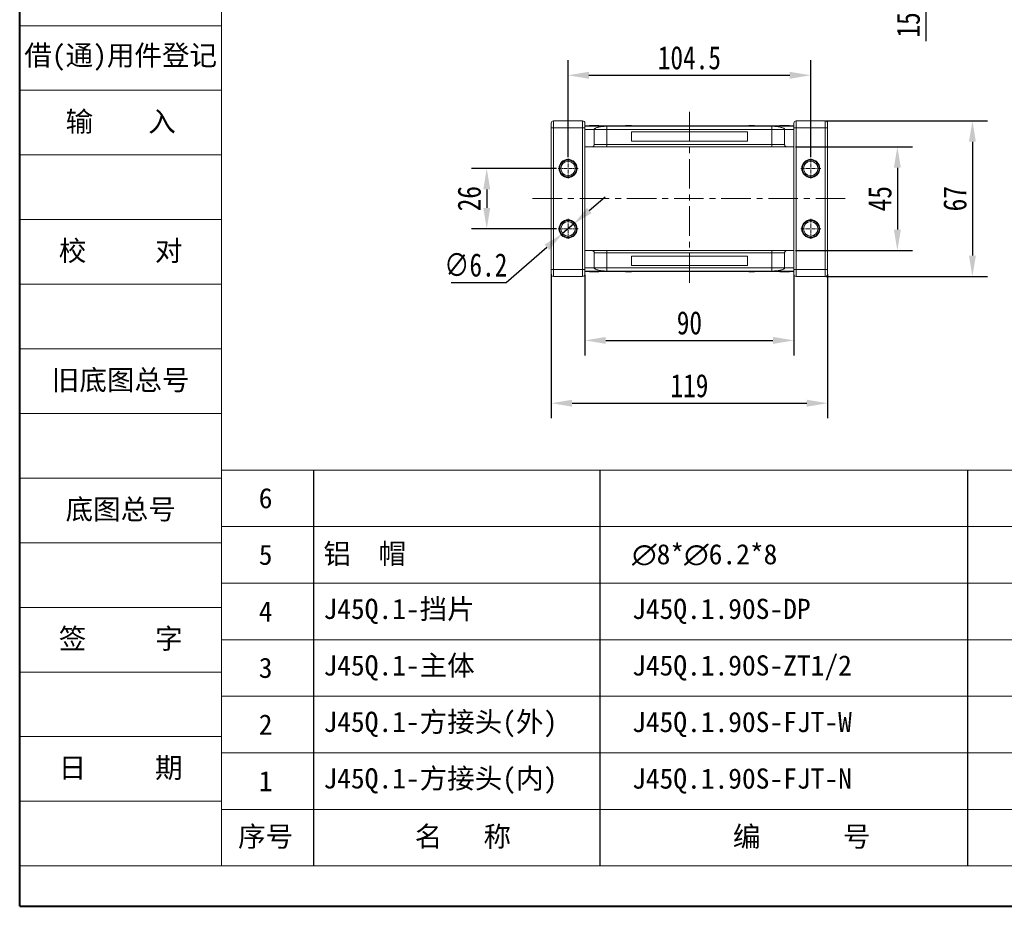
# Model space of a CAD drawing. Header units: millimetres. Extents: x 2145 to 3607, y 659 to 1692.
# Tile 1 of 85: x 2145 to 2569, y 659 to 1040. Entities that reach past the tile are written whole.
import ezdxf

# ---------------------------------------------------------------- set-up
doc = ezdxf.new("R2010")
doc.units = ezdxf.units.MM
doc.linetypes.add('CENTER', pattern=[0.6, 0.375, -0.075, 0.075, -0.075])
doc.linetypes.add('CENTERX2', pattern=[20.32, 12.7, -2.54, 2.54, -2.54])
doc.layers.add('标注线', color=7, linetype='Continuous', lineweight=15)
doc.styles.get("Standard").update_dxf_attribs({"font": '仿宋_GB2312.ttf', "width": 0.8})
doc.styles.add('样式 3.5', font='仿宋_GB2312.ttf')
doc.styles.add('样式 6', font='仿宋_GB2312.ttf')
doc.dimstyles.new('ISO-45.1', dxfattribs={"dimtxt": 10, "dimasz": 9, "dimexe": 6.5, "dimexo": 0.625, "dimgap": 2.5, "dimtad": 1, "dimtoh": 1, "dimdsep": 46, "dimtxsty": 'Standard', "dimcen": 2.5, "dimadec": 0, "dimazin": 0, "dimtfac": 1, "dimtmove": 0, "dimatfit": 3, "dimfxl": 0, "dimarcsym": 0})
doc.dimstyles.new('副本 ISO-45.1', dxfattribs={"dimtxt": 10, "dimasz": 9, "dimexe": 6.5, "dimexo": 0.625, "dimgap": 2.5, "dimtad": 1, "dimdsep": 46, "dimtxsty": 'Standard', "dimcen": 2.5, "dimadec": 0, "dimazin": 0, "dimtfac": 1, "dimtmove": 0, "dimatfit": 3, "dimfxl": 0, "dimarcsym": 0})

# ---------------------------------------------------------------- blocks, each defined once
blk = doc.blocks.new('*D2571')
at = {"color": 0, "lineweight": -2}
for p, q in [((2380.98, 981.27), (2380.98, 1022.97)), ((2485.48, 981.27), (2485.48, 1022.97)), ((2389.98, 1016.47), (2476.48, 1016.47))]:
    blk.add_line(p, q, dxfattribs=at)
at = {"color": 0, "lineweight": 9}
for points in [[(2389.98, 1017.97), (2389.98, 1014.97), (2380.98, 1016.47)], [(2476.48, 1017.97), (2476.48, 1014.97), (2485.48, 1016.47)]]:
    blk.add_solid(points, dxfattribs=at)
at = {"layer": 'Defpoints', "color": 0, "lineweight": 9}
for p in [(2485.48, 1016.47), (2380.98, 980.64), (2485.48, 980.64)]:
    blk.add_point(p, dxfattribs=at)
at = {"color": 0, "lineweight": 9, "insert": (2433.23, 1023.97), "char_height": 10, "attachment_point": 5}
blk.add_mtext('104.5', dxfattribs=at)
blk = doc.blocks.new('*D2572')
at = {"color": 0, "lineweight": -2}
for p, q in [((2376.07, 976.35), (2339.46, 976.35)), ((2345.96, 967.35), (2345.96, 959.35)), ((2376.07, 950.35), (2339.46, 950.35))]:
    blk.add_line(p, q, dxfattribs=at)
at = {"color": 0, "lineweight": 9}
for points in [[(2344.46, 967.35), (2347.46, 967.35), (2345.96, 976.35)], [(2344.46, 959.35), (2347.46, 959.35), (2345.96, 950.35)]]:
    blk.add_solid(points, dxfattribs=at)
at = {"layer": 'Defpoints', "color": 0, "lineweight": 9}
for p in [(2376.69, 976.35), (2345.96, 950.35), (2376.69, 950.35)]:
    blk.add_point(p, dxfattribs=at)
at = {"color": 0, "lineweight": 9, "insert": (2338.46, 963.35), "char_height": 10, "attachment_point": 5, "rotation": 90}
blk.add_mtext('26', dxfattribs=at)
blk = doc.blocks.new('*D2573')
at = {"color": 0, "lineweight": -2}
for p, q in [((2478.86, 985.65), (2529.29, 985.65)), ((2522.79, 976.65), (2522.79, 950.05)), ((2478.86, 941.05), (2529.29, 941.05))]:
    blk.add_line(p, q, dxfattribs=at)
at = {"color": 0, "lineweight": 9}
for points in [[(2521.29, 976.65), (2524.29, 976.65), (2522.79, 985.65)], [(2521.29, 950.05), (2524.29, 950.05), (2522.79, 941.05)]]:
    blk.add_solid(points, dxfattribs=at)
at = {"layer": 'Defpoints', "color": 0, "lineweight": 9}
for p in [(2478.23, 985.65), (2478.23, 941.05), (2522.79, 941.05)]:
    blk.add_point(p, dxfattribs=at)
at = {"color": 0, "lineweight": 9, "insert": (2515.29, 963.35), "char_height": 10, "attachment_point": 5, "rotation": 90}
blk.add_mtext('45', dxfattribs=at)
blk = doc.blocks.new('*D2574')
at = {"color": 0, "lineweight": -2}
for p, q in [((2492.04, 996.85), (2561.61, 996.85)), ((2555.11, 987.85), (2555.11, 938.85)), ((2492.04, 929.85), (2561.61, 929.85))]:
    blk.add_line(p, q, dxfattribs=at)
at = {"color": 0, "lineweight": 9}
for points in [[(2553.61, 987.85), (2556.61, 987.85), (2555.11, 996.85)], [(2553.61, 938.85), (2556.61, 938.85), (2555.11, 929.85)]]:
    blk.add_solid(points, dxfattribs=at)
at = {"layer": 'Defpoints', "color": 0, "lineweight": 9}
for p in [(2491.41, 996.85), (2491.41, 929.85), (2555.11, 929.85)]:
    blk.add_point(p, dxfattribs=at)
at = {"color": 0, "lineweight": 9, "insert": (2547.61, 963.35), "char_height": 10, "attachment_point": 5, "rotation": 90}
blk.add_mtext('67', dxfattribs=at)
blk = doc.blocks.new('*D2575')
at = {"color": 0, "lineweight": -2}
for p, q in [((2388.23, 930.55), (2388.23, 895.84)), ((2478.23, 930.55), (2478.23, 895.84)), ((2397.23, 902.34), (2469.23, 902.34))]:
    blk.add_line(p, q, dxfattribs=at)
at = {"color": 0, "lineweight": 9}
for points in [[(2397.23, 903.84), (2397.23, 900.84), (2388.23, 902.34)], [(2469.23, 903.84), (2469.23, 900.84), (2478.23, 902.34)]]:
    blk.add_solid(points, dxfattribs=at)
at = {"layer": 'Defpoints', "color": 0, "lineweight": 9}
for p in [(2388.23, 931.18), (2478.23, 931.18), (2478.23, 902.34)]:
    blk.add_point(p, dxfattribs=at)
at = {"color": 0, "lineweight": 9, "insert": (2433.23, 909.84), "char_height": 10, "attachment_point": 5}
blk.add_mtext('90', dxfattribs=at)
blk = doc.blocks.new('*D2576')
at = {"color": 0, "lineweight": -2}
for p, q in [((2373.73, 930.84), (2373.73, 868.79)), ((2492.73, 930.84), (2492.73, 868.79)), ((2382.73, 875.29), (2483.73, 875.29))]:
    blk.add_line(p, q, dxfattribs=at)
at = {"color": 0, "lineweight": 9}
for points in [[(2382.73, 876.79), (2382.73, 873.79), (2373.73, 875.29)], [(2483.73, 876.79), (2483.73, 873.79), (2492.73, 875.29)]]:
    blk.add_solid(points, dxfattribs=at)
at = {"layer": 'Defpoints', "color": 0, "lineweight": 9}
for p in [(2373.73, 931.46), (2492.73, 931.46), (2492.73, 875.29)]:
    blk.add_point(p, dxfattribs=at)
at = {"color": 0, "lineweight": 9, "insert": (2433.23, 882.79), "char_height": 10, "attachment_point": 5}
blk.add_mtext('119', dxfattribs=at)
blk = doc.blocks.new('*D2578')
at = {"color": 0, "lineweight": -2}
for p, q in [((2535.02, 1098.58), (2535.02, 1107.58)), ((2490.4, 1089.58), (2541.52, 1089.58)), ((2535.02, 1089.58), (2535.02, 1074.08)), ((2492.36, 1074.08), (2541.52, 1074.08)), ((2535.02, 1065.08), (2535.02, 1031.1))]:
    blk.add_line(p, q, dxfattribs=at)
at = {"color": 0, "lineweight": 9}
for points in [[(2533.52, 1098.58), (2536.52, 1098.58), (2535.02, 1089.58)], [(2533.52, 1065.08), (2536.52, 1065.08), (2535.02, 1074.08)]]:
    blk.add_solid(points, dxfattribs=at)
at = {"layer": 'Defpoints', "color": 0, "lineweight": 9}
for p in [(2489.77, 1089.58), (2491.73, 1074.08), (2535.02, 1074.08)]:
    blk.add_point(p, dxfattribs=at)
at = {"color": 0, "lineweight": 9, "insert": (2527.52, 1043.59), "char_height": 10, "attachment_point": 5, "rotation": 90}
blk.add_mtext('15.5', dxfattribs=at)
blk = doc.blocks.new('*D2591')
at = {"color": 0, "lineweight": -2}
for p, q in [((2390.13, 958.28), (2396.93, 964.17)), ((2383.33, 952.38), (2378.64, 948.32)), ((2354.33, 927.25), (2371.84, 942.43)), ((2330.63, 927.25), (2354.33, 927.25))]:
    blk.add_line(p, q, dxfattribs=at)
at = {"color": 0, "lineweight": 9}
for points in [[(2389.14, 959.41), (2391.11, 957.14), (2383.33, 952.38)], [(2370.86, 943.56), (2372.82, 941.29), (2378.64, 948.32)]]:
    blk.add_solid(points, dxfattribs=at)
at = {"layer": 'Defpoints', "color": 0, "lineweight": 9}
for p in [(2383.33, 952.38), (2378.64, 948.32)]:
    blk.add_point(p, dxfattribs=at)
at = {"color": 0, "lineweight": 9, "insert": (2341.23, 934.75), "char_height": 10, "attachment_point": 5}
blk.add_mtext('∅6.2', dxfattribs=at)

msp = doc.modelspace()

# ---------------------------------------------------------------- linework, layer by layer
at = {"color": 7, "lineweight": 40}
for q in [(2144.845, 1691.72), (3605.673, 658.706)]:
    msp.add_line((2144.845, 658.706), q, dxfattribs=at)
at = {"color": 7, "lineweight": 13}
for q in [(2231.799, 1674.329), (2962.213, 676.097)]:
    msp.add_line((2231.799, 676.097), q, dxfattribs=at)
at = {"color": 7, "lineweight": 15}
for p, q in [((2144.845, 1037.826), (2231.799, 1037.826)), ((2144.845, 1010.001), (2231.799, 1010.001)), ((2144.845, 982.175), (2231.799, 982.175)), ((2144.845, 954.35), (2231.799, 954.35)), ((2144.845, 926.525), (2231.799, 926.525)), ((2144.845, 898.7), (2231.799, 898.7)), ((2144.845, 870.874), (2231.799, 870.874)), ((2231.799, 846.527), (2809.121, 846.527)), ((2144.845, 843.049), (2231.799, 843.049)), ((2231.799, 822.18), (2809.121, 822.18)), ((2144.845, 815.224), (2231.799, 815.224)), ((2231.799, 797.833), (2809.121, 797.833)), ((2144.845, 787.398), (2231.799, 787.398)), ((2231.799, 773.486), (2809.121, 773.486)), ((2144.845, 759.573), (2231.799, 759.573)), ((2231.799, 749.139), (2809.121, 749.139)), ((2144.845, 731.748), (2231.799, 731.748)), ((2231.799, 724.791), (2809.121, 724.791)), ((2144.845, 703.922), (2231.799, 703.922)), ((2231.799, 700.444), (2962.213, 700.444)), ((2144.845, 676.097), (2231.799, 676.097))]:
    msp.add_line(p, q, dxfattribs=at)
at = {"color": 1, "linetype": 'CENTERX2', "lineweight": 13}
for p, q in [((2433.233, 1000.716), (2433.233, 925.987)), ((2365.693, 963.351), (2501.977, 963.351))]:
    msp.add_line(p, q, dxfattribs=at)
at = {"color": 7, "linetype": 'Continuous', "lineweight": 15}
for p, q in [((2374.733, 996.851), (2374.733, 993.851)), ((2387.233, 996.851), (2374.733, 996.851)), ((2387.233, 996.851), (2387.233, 993.851)), ((2479.233, 993.851), (2479.233, 996.851)), ((2491.733, 996.851), (2479.233, 996.851)), ((2491.733, 993.851), (2491.733, 996.851)), ((2374.733, 993.851), (2373.733, 993.851)), ((2373.733, 993.851), (2373.733, 932.851)), ((2374.733, 932.851), (2374.733, 993.851)), ((2374.733, 993.851), (2387.233, 993.851)), ((2388.233, 993.851), (2387.233, 993.851)), ((2387.233, 993.851), (2387.233, 932.851)), ((2433.233, 994.651), (2388.233, 994.651)), ((2388.233, 994.607), (2433.233, 994.607)), ((2388.233, 993.851), (2388.233, 932.851)), ((2392.233, 993.151), (2388.233, 993.151)), ((2390.182, 994.851), (2390.182, 994.651)), ((2390.588, 994.851), (2390.588, 994.651)), ((2392.206, 994.851), (2392.206, 994.651)), ((2392.233, 993.151), (2397.733, 993.151)), ((2392.233, 993.151), (2392.233, 986.651)), ((2393.822, 994.851), (2393.822, 994.651)), ((2394.233, 994.851), (2394.233, 994.651)), ((2433.233, 994.52), (2397.733, 994.52)), ((2397.733, 994.52), (2397.733, 993.151)), ((2397.733, 993.151), (2397.733, 986.651)), ((2397.733, 993.151), (2433.233, 993.151)), ((2405.751, 994.651), (2405.751, 994.851)), ((2405.751, 994.851), (2405.978, 994.851)), ((2405.978, 994.851), (2405.978, 994.651)), ((2405.99, 994.851), (2405.978, 994.851)), ((2405.99, 994.651), (2405.99, 994.851)), ((2405.99, 994.851), (2406.095, 994.851)), ((2406.095, 994.651), (2406.095, 994.851)), ((2406.095, 994.851), (2406.576, 994.851)), ((2406.576, 994.851), (2406.576, 994.651)), ((2406.785, 994.851), (2406.576, 994.851)), ((2406.785, 994.651), (2406.785, 994.851)), ((2406.785, 994.851), (2408.164, 994.851)), ((2408.164, 994.851), (2408.164, 994.651)), ((2408.304, 994.851), (2408.164, 994.851)), ((2433.233, 992.151), (2408.233, 992.151)), ((2408.233, 992.151), (2408.233, 988.151)), ((2408.304, 994.651), (2408.304, 994.851)), ((2478.233, 994.651), (2433.233, 994.651)), ((2433.233, 994.607), (2478.233, 994.607)), ((2468.733, 994.52), (2433.233, 994.52)), ((2433.233, 993.151), (2468.733, 993.151)), ((2458.233, 992.151), (2433.233, 992.151)), ((2458.233, 988.151), (2458.233, 992.151)), ((2458.777, 994.851), (2458.777, 994.651)), ((2458.781, 994.851), (2458.777, 994.851)), ((2458.781, 994.651), (2458.781, 994.851)), ((2458.781, 994.851), (2459.263, 994.851)), ((2459.263, 994.651), (2459.263, 994.851)), ((2459.523, 994.851), (2459.263, 994.851)), ((2459.523, 994.851), (2459.523, 994.651)), ((2459.593, 994.851), (2459.523, 994.851)), ((2459.593, 994.651), (2459.593, 994.851)), ((2459.593, 994.851), (2460.038, 994.851)), ((2460.038, 994.651), (2460.038, 994.851)), ((2460.038, 994.851), (2460.756, 994.851)), ((2460.756, 994.651), (2460.756, 994.851)), ((2460.756, 994.851), (2461.107, 994.851)), ((2461.107, 994.851), (2461.107, 994.651)), ((2461.213, 994.851), (2461.107, 994.851)), ((2461.213, 994.651), (2461.213, 994.851)), ((2461.213, 994.851), (2461.33, 994.851)), ((2461.33, 994.651), (2461.33, 994.851)), ((2468.733, 993.151), (2468.733, 994.52)), ((2468.733, 993.151), (2474.233, 993.151)), ((2468.733, 986.651), (2468.733, 993.151)), ((2472.233, 994.851), (2472.233, 994.651)), ((2474.233, 993.151), (2478.233, 993.151)), ((2474.233, 986.651), (2474.233, 993.151)), ((2474.287, 994.651), (2474.287, 994.851)), ((2476.285, 994.851), (2476.285, 994.651)), ((2478.233, 993.851), (2479.233, 993.851)), ((2478.233, 932.851), (2478.233, 993.851)), ((2479.233, 993.851), (2491.733, 993.851)), ((2479.233, 932.851), (2479.233, 993.851)), ((2491.733, 993.851), (2492.733, 993.851)), ((2491.733, 993.851), (2491.733, 932.851)), ((2492.733, 932.851), (2492.733, 993.851)), ((2408.233, 988.151), (2433.233, 988.151)), ((2433.233, 988.151), (2458.233, 988.151)), ((2388.233, 985.651), (2391.233, 985.651)), ((2397.733, 986.651), (2392.233, 986.651)), ((2397.733, 986.651), (2397.733, 985.651)), ((2433.233, 986.651), (2397.733, 986.651)), ((2397.733, 985.651), (2433.233, 985.651)), ((2468.733, 986.651), (2433.233, 986.651)), ((2433.233, 985.651), (2468.733, 985.651)), ((2474.233, 986.651), (2468.733, 986.651)), ((2468.733, 986.651), (2468.733, 985.651)), ((2475.233, 985.651), (2478.233, 985.651)), ((2391.233, 941.051), (2388.233, 941.051)), ((2392.233, 940.051), (2392.233, 933.551)), ((2392.233, 940.051), (2397.733, 940.051)), ((2397.733, 941.051), (2397.733, 940.051)), ((2433.233, 941.051), (2397.733, 941.051)), ((2397.733, 940.051), (2397.733, 933.551)), ((2397.733, 940.051), (2433.233, 940.051)), ((2433.233, 938.551), (2408.233, 938.551)), ((2408.233, 938.551), (2408.233, 934.551)), ((2468.733, 941.051), (2433.233, 941.051)), ((2433.233, 940.051), (2468.733, 940.051)), ((2458.233, 938.551), (2433.233, 938.551)), ((2458.233, 934.551), (2458.233, 938.551)), ((2468.733, 940.051), (2468.733, 941.051)), ((2468.733, 940.051), (2474.233, 940.051)), ((2468.733, 933.551), (2468.733, 940.051)), ((2474.233, 933.551), (2474.233, 940.051)), ((2475.233, 941.051), (2478.233, 941.051)), ((2374.733, 932.851), (2373.733, 932.851)), ((2374.733, 932.851), (2374.733, 929.851)), ((2387.233, 932.851), (2374.733, 932.851)), ((2387.233, 932.851), (2387.233, 929.851)), ((2388.233, 932.851), (2387.233, 932.851)), ((2388.233, 933.551), (2392.233, 933.551)), ((2397.733, 933.551), (2392.233, 933.551)), ((2397.733, 933.551), (2397.733, 932.183)), ((2433.233, 933.551), (2397.733, 933.551)), ((2408.233, 934.551), (2433.233, 934.551)), ((2433.233, 934.551), (2458.233, 934.551)), ((2468.733, 933.551), (2433.233, 933.551)), ((2468.733, 933.551), (2468.733, 932.183)), ((2474.233, 933.551), (2468.733, 933.551)), ((2478.233, 933.551), (2474.233, 933.551)), ((2478.233, 932.851), (2479.233, 932.851)), ((2479.233, 929.851), (2479.233, 932.851)), ((2491.733, 932.851), (2479.233, 932.851)), ((2491.733, 929.851), (2491.733, 932.851)), ((2491.733, 932.851), (2492.733, 932.851)), ((2374.733, 929.851), (2387.233, 929.851)), ((2433.233, 932.096), (2388.233, 932.096)), ((2388.233, 932.051), (2433.233, 932.051)), ((2390.182, 931.851), (2390.182, 932.051)), ((2392.18, 932.051), (2392.18, 931.851)), ((2394.233, 931.851), (2394.233, 932.051)), ((2397.733, 932.183), (2433.233, 932.183)), ((2405.751, 932.051), (2405.751, 931.851)), ((2405.869, 931.851), (2405.751, 931.851)), ((2405.869, 932.051), (2405.869, 931.851)), ((2405.869, 931.851), (2405.974, 931.851)), ((2405.974, 931.851), (2405.974, 932.051)), ((2406.325, 931.851), (2405.974, 931.851)), ((2406.325, 932.051), (2406.325, 931.851)), ((2407.043, 931.851), (2406.325, 931.851)), ((2407.043, 932.051), (2407.043, 931.851)), ((2407.488, 931.851), (2407.043, 931.851)), ((2407.488, 932.051), (2407.488, 931.851)), ((2407.488, 931.851), (2407.559, 931.851)), ((2407.559, 931.851), (2407.559, 932.051)), ((2407.559, 931.851), (2407.819, 931.851)), ((2407.819, 932.051), (2407.819, 931.851)), ((2408.3, 931.851), (2407.819, 931.851)), ((2408.3, 932.051), (2408.3, 931.851)), ((2408.3, 931.851), (2408.304, 931.851)), ((2408.304, 931.851), (2408.304, 932.051)), ((2433.233, 932.183), (2468.733, 932.183)), ((2478.233, 932.096), (2433.233, 932.096)), ((2433.233, 932.051), (2478.233, 932.051)), ((2458.777, 932.051), (2458.777, 931.851)), ((2458.777, 931.851), (2458.917, 931.851)), ((2458.917, 931.851), (2458.917, 932.051)), ((2460.296, 931.851), (2458.917, 931.851)), ((2460.296, 932.051), (2460.296, 931.851)), ((2460.296, 931.851), (2460.505, 931.851)), ((2460.505, 931.851), (2460.505, 932.051)), ((2460.986, 931.851), (2460.505, 931.851)), ((2460.986, 932.051), (2460.986, 931.851)), ((2461.091, 931.851), (2460.986, 931.851)), ((2461.091, 932.051), (2461.091, 931.851)), ((2461.091, 931.851), (2461.103, 931.851)), ((2461.103, 931.851), (2461.103, 932.051)), ((2461.33, 931.851), (2461.103, 931.851)), ((2461.33, 932.051), (2461.33, 931.851)), ((2472.233, 931.851), (2472.233, 932.051)), ((2472.644, 931.851), (2472.644, 932.051)), ((2474.261, 931.851), (2474.261, 932.051)), ((2475.878, 931.851), (2475.878, 932.051)), ((2476.285, 931.851), (2476.285, 932.051)), ((2479.233, 929.851), (2491.733, 929.851))]:
    msp.add_line(p, q, dxfattribs=at)
at = {"color": 1, "linetype": 'CENTER', "lineweight": 9, "ltscale": 3.9624}
for p, q in [((2380.983, 972.061), (2380.983, 980.641)), ((2485.483, 972.061), (2485.483, 980.641)), ((2376.693, 976.351), (2385.273, 976.351)), ((2481.193, 976.351), (2489.773, 976.351)), ((2380.983, 946.061), (2380.983, 954.641)), ((2485.483, 946.061), (2485.483, 954.641)), ((2376.693, 950.351), (2385.273, 950.351)), ((2481.193, 950.351), (2489.773, 950.351))]:
    msp.add_line(p, q, dxfattribs=at)
at = {"color": 7}
for p, q in [((2271.399, 846.527), (2271.399, 676.097)), ((2394.638, 846.527), (2394.638, 676.097)), ((2553.168, 676.097), (2553.168, 846.527))]:
    msp.add_line(p, q, dxfattribs=at)
at = {"color": 7, "linetype": 'Continuous', "lineweight": 15}
for centre, radius in [((2380.983, 976.351), 3.9), ((2380.983, 976.351), 3.1), ((2485.483, 976.351), 3.9), ((2485.483, 976.351), 3.1), ((2380.983, 950.351), 3.9), ((2485.483, 950.351), 3.9), ((2380.983, 950.351), 3.1), ((2485.483, 950.351), 3.1)]:
    msp.add_circle(centre, radius, dxfattribs=at)
for centre, start, end in [((2374.733, 995.851), 90, 180), ((2387.233, 995.851), 0, 90), ((2479.233, 995.851), 90, 180), ((2491.733, 995.851), 0, 90), ((2374.733, 930.851), 180, 270), ((2387.233, 930.851), 270, 0), ((2479.233, 930.851), 180, 270), ((2491.733, 930.851), 270, 0)]:
    msp.add_arc(centre, 1, start, end, dxfattribs=at)
for points, knots in [([(2373.733, 995.851), (2373.733, 995.825), (2373.733, 995.783), (2373.733, 995.534), (2373.733, 995.275), (2373.733, 994.957), (2373.733, 994.491), (2373.733, 994.103), (2373.733, 993.851)], [0, 0, 0, 0, 0.23944295, 0.36980709, 0.50000008, 0.63036414, 0.76055705, 1, 1, 1, 1]), ([(2388.233, 995.851), (2388.233, 995.825), (2388.233, 995.783), (2388.233, 995.534), (2388.233, 995.276), (2388.233, 994.957), (2388.233, 994.491), (2388.233, 994.103), (2388.233, 993.851)], [0, 0, 0, 0, 0.2394429, 0.3696359, 0.4999999, 0.6301929, 0.7605571, 1, 1, 1, 1]), ([(2390.588, 994.851), (2390.538, 994.851), (2390.436, 994.851), (2390.321, 994.851), (2390.238, 994.851), (2390.2, 994.851), (2390.185, 994.851), (2390.183, 994.851), (2390.182, 994.851)], [0, 0, 0, 0, 0.1937693, 0.3935642, 0.587886, 0.7891312, 0.8942826, 1, 1, 1, 1]), ([(2392.206, 994.851), (2392.073, 994.851), (2391.769, 994.851), (2391.249, 994.851), (2390.827, 994.851), (2390.618, 994.851), (2390.588, 994.851)], [0, 0, 0, 0, 0.2366286, 0.5373614, 0.9329864, 1, 1, 1, 1]), ([(2393.822, 994.851), (2393.768, 994.851), (2393.659, 994.851), (2393.427, 994.851), (2393.131, 994.851), (2392.8, 994.851), (2392.49, 994.851), (2392.301, 994.851), (2392.206, 994.851)], [0, 0, 0, 0, 0.118432, 0.2393289, 0.4494336, 0.6641784, 0.8318201, 1, 1, 1, 1]), ([(2397.733, 994.52), (2397.342, 994.511), (2396.646, 994.495), (2395.726, 994.407), (2394.942, 994.303), (2394.229, 994.174), (2393.566, 994.015), (2392.995, 993.826), (2392.559, 993.61), (2392.286, 993.383), (2392.251, 993.229), (2392.233, 993.151)], [0, 0, 0, 0, 0.1253767, 0.2231439, 0.3210442, 0.4226148, 0.5242047, 0.6437825, 0.7633681, 0.8816833, 1, 1, 1, 1]), ([(2394.233, 994.851), (2394.231, 994.851), (2394.227, 994.851), (2394.183, 994.851), (2394.105, 994.851), (2394.006, 994.851), (2393.908, 994.851), (2393.851, 994.851), (2393.822, 994.851)], [0, 0, 0, 0, 0.1926273, 0.3886837, 0.5820134, 0.7832006, 0.8910383, 1, 1, 1, 1]), ([(2474.233, 993.151), (2474.214, 993.233), (2474.175, 993.396), (2473.873, 993.633), (2473.394, 993.857), (2472.743, 994.06), (2471.937, 994.236), (2471.11, 994.363), (2470.323, 994.448), (2469.572, 994.505), (2469.028, 994.515), (2468.733, 994.52)], [0, 0, 0, 0, 0.1245955, 0.2491892, 0.3738223, 0.4984451, 0.6220504, 0.7455895, 0.8257011, 0.9057067, 1, 1, 1, 1]), ([(2474.287, 994.851), (2474.154, 994.851), (2473.752, 994.851), (2473.197, 994.851), (2472.688, 994.851), (2472.386, 994.851), (2472.248, 994.851), (2472.237, 994.851), (2472.233, 994.851)], [0, 0, 0, 0, 0.1423372, 0.4291269, 0.5899433, 0.7512055, 0.9098946, 1, 1, 1, 1]), ([(2476.285, 994.851), (2476.274, 994.851), (2476.253, 994.851), (2476.05, 994.851), (2475.745, 994.851), (2475.21, 994.851), (2474.701, 994.851), (2474.346, 994.851), (2474.287, 994.851)], [0, 0, 0, 0, 0.148288, 0.2977445, 0.4437132, 0.6077915, 0.9347078, 1, 1, 1, 1]), ([(2478.233, 993.851), (2478.233, 994.103), (2478.233, 994.491), (2478.233, 994.957), (2478.233, 995.275), (2478.233, 995.534), (2478.233, 995.783), (2478.233, 995.825), (2478.233, 995.851)], [0, 0, 0, 0, 0.2394429, 0.3696359, 0.4999999, 0.6301929, 0.7605571, 1, 1, 1, 1]), ([(2492.733, 993.851), (2492.733, 994.103), (2492.733, 994.491), (2492.733, 994.957), (2492.733, 995.276), (2492.733, 995.534), (2492.733, 995.783), (2492.733, 995.825), (2492.733, 995.851)], [0, 0, 0, 0, 0.2394429, 0.3698071, 0.5000001, 0.6303641, 0.7605571, 1, 1, 1, 1]), ([(2392.233, 986.651), (2392.222, 986.539), (2392.2, 986.314), (2392.028, 986.014), (2391.774, 985.788), (2391.493, 985.668), (2391.307, 985.656), (2391.233, 985.651)], [0, 0, 0, 0, 0.2146939, 0.4293877, 0.6440816, 0.8587754, 1, 1, 1, 1]), ([(2391.233, 985.651), (2391.254, 985.651), (2391.298, 985.651), (2391.659, 985.651), (2392.259, 985.651), (2393.104, 985.651), (2393.974, 985.651), (2394.738, 985.651), (2395.519, 985.651), (2396.52, 985.651), (2397.337, 985.651), (2397.733, 985.651)], [0, 0, 0, 0, 0.11649679, 0.2399717, 0.36857994, 0.49991744, 0.63125493, 0.69561579, 0.7600283, 0.88350321, 1, 1, 1, 1]), ([(2468.733, 985.651), (2469.13, 985.651), (2469.946, 985.651), (2471.158, 985.651), (2472.323, 985.651), (2473.362, 985.651), (2474.068, 985.651), (2474.515, 985.651), (2474.869, 985.651), (2475.169, 985.651), (2475.212, 985.651), (2475.233, 985.651)], [0, 0, 0, 0, 0.1164968, 0.2399717, 0.3685799, 0.4999174, 0.6312549, 0.6956158, 0.7600283, 0.8835032, 1, 1, 1, 1]), ([(2475.233, 985.651), (2475.121, 985.662), (2474.896, 985.685), (2474.596, 985.857), (2474.37, 986.111), (2474.25, 986.392), (2474.238, 986.578), (2474.233, 986.651)], [0, 0, 0, 0, 0.21469386, 0.42938772, 0.64408158, 0.85877544, 1, 1, 1, 1]), ([(2377.383, 976.351), (2377.395, 976.578), (2377.419, 977.03), (2377.624, 977.702), (2377.952, 978.342), (2378.42, 978.914), (2378.897, 979.304), (2379.32, 979.552), (2379.749, 979.747), (2380.305, 979.91), (2380.983, 979.972), (2381.662, 979.91), (2382.334, 979.713), (2382.974, 979.383), (2383.546, 978.914), (2383.936, 978.438), (2384.184, 978.015), (2384.378, 977.585), (2384.547, 977.03), (2384.571, 976.578), (2384.583, 976.351)], [0, 0, 0, 0, 0.05998, 0.1199831, 0.1849463, 0.249957, 0.3149202, 0.3472901, 0.3800161, 0.4399843, 0.4999996, 0.5599679, 0.6199831, 0.6849463, 0.749957, 0.8149202, 0.8472901, 0.8800161, 0.9399965, 1, 1, 1, 1]), ([(2481.883, 976.351), (2481.895, 976.578), (2481.919, 977.03), (2482.124, 977.702), (2482.452, 978.342), (2482.92, 978.914), (2483.397, 979.304), (2483.82, 979.552), (2484.249, 979.747), (2484.805, 979.91), (2485.483, 979.972), (2486.162, 979.91), (2486.834, 979.713), (2487.474, 979.383), (2488.046, 978.914), (2488.436, 978.438), (2488.684, 978.015), (2488.878, 977.585), (2489.047, 977.03), (2489.071, 976.578), (2489.083, 976.351)], [0, 0, 0, 0, 0.05998, 0.1199831, 0.1849463, 0.249957, 0.3149202, 0.3472901, 0.3800161, 0.4399843, 0.4999996, 0.5599679, 0.6199831, 0.6849463, 0.749957, 0.8149202, 0.8472901, 0.8800161, 0.9399965, 1, 1, 1, 1]), ([(2384.583, 976.351), (2384.571, 976.125), (2384.547, 975.673), (2384.343, 975.001), (2384.015, 974.36), (2383.546, 973.789), (2383.07, 973.399), (2382.647, 973.151), (2382.217, 972.956), (2381.662, 972.793), (2380.984, 972.731), (2380.305, 972.793), (2379.633, 972.99), (2378.992, 973.32), (2378.421, 973.788), (2378.031, 974.265), (2377.783, 974.688), (2377.589, 975.117), (2377.419, 975.673), (2377.395, 976.125), (2377.383, 976.351)], [0, 0, 0, 0, 0.05998, 0.1199831, 0.1849463, 0.249957, 0.3149202, 0.3472901, 0.3800161, 0.4399843, 0.4999996, 0.5599679, 0.6199831, 0.6849463, 0.749957, 0.8149202, 0.8472901, 0.8800161, 0.9399965, 1, 1, 1, 1]), ([(2489.083, 976.351), (2489.071, 976.125), (2489.047, 975.673), (2488.843, 975.001), (2488.515, 974.36), (2488.046, 973.789), (2487.57, 973.399), (2487.147, 973.151), (2486.717, 972.956), (2486.162, 972.793), (2485.484, 972.731), (2484.805, 972.793), (2484.133, 972.99), (2483.492, 973.32), (2482.921, 973.788), (2482.531, 974.265), (2482.283, 974.688), (2482.089, 975.117), (2481.919, 975.673), (2481.895, 976.125), (2481.883, 976.351)], [0, 0, 0, 0, 0.05998, 0.1199831, 0.1849463, 0.249957, 0.3149202, 0.3472901, 0.3800161, 0.4399843, 0.4999996, 0.5599679, 0.6199831, 0.6849463, 0.749957, 0.8149202, 0.8472901, 0.8800161, 0.9399965, 1, 1, 1, 1]), ([(2377.383, 950.351), (2377.395, 950.578), (2377.419, 951.03), (2377.624, 951.702), (2377.952, 952.342), (2378.42, 952.914), (2378.897, 953.304), (2379.32, 953.552), (2379.749, 953.747), (2380.305, 953.91), (2380.983, 953.972), (2381.662, 953.91), (2382.334, 953.713), (2382.974, 953.383), (2383.546, 952.914), (2383.936, 952.438), (2384.184, 952.015), (2384.378, 951.585), (2384.547, 951.03), (2384.571, 950.578), (2384.583, 950.351)], [0, 0, 0, 0, 0.05998, 0.1199831, 0.1849463, 0.249957, 0.3149202, 0.3472901, 0.3800161, 0.4399843, 0.4999996, 0.5599679, 0.6199831, 0.6849463, 0.749957, 0.8149202, 0.8472901, 0.8800161, 0.9399965, 1, 1, 1, 1]), ([(2384.583, 950.351), (2384.571, 950.125), (2384.547, 949.673), (2384.343, 949.001), (2384.015, 948.36), (2383.546, 947.789), (2383.07, 947.399), (2382.647, 947.151), (2382.217, 946.956), (2381.662, 946.793), (2380.984, 946.731), (2380.305, 946.793), (2379.633, 946.99), (2378.992, 947.32), (2378.421, 947.788), (2378.031, 948.265), (2377.783, 948.688), (2377.589, 949.117), (2377.419, 949.673), (2377.395, 950.125), (2377.383, 950.351)], [0, 0, 0, 0, 0.05998, 0.1199831, 0.1849463, 0.249957, 0.3149202, 0.3472901, 0.3800161, 0.4399843, 0.4999996, 0.5599679, 0.6199831, 0.6849463, 0.749957, 0.8149202, 0.8472901, 0.8800161, 0.9399965, 1, 1, 1, 1]), ([(2481.883, 950.351), (2481.895, 950.578), (2481.919, 951.03), (2482.124, 951.702), (2482.452, 952.342), (2482.92, 952.914), (2483.397, 953.304), (2483.82, 953.552), (2484.249, 953.747), (2484.805, 953.91), (2485.483, 953.972), (2486.162, 953.91), (2486.834, 953.713), (2487.474, 953.383), (2488.046, 952.914), (2488.436, 952.438), (2488.684, 952.015), (2488.878, 951.585), (2489.047, 951.03), (2489.071, 950.578), (2489.083, 950.351)], [0, 0, 0, 0, 0.05998, 0.1199831, 0.1849463, 0.249957, 0.3149202, 0.3472901, 0.3800161, 0.4399843, 0.4999996, 0.5599679, 0.6199831, 0.6849463, 0.749957, 0.8149202, 0.8472901, 0.8800161, 0.9399965, 1, 1, 1, 1]), ([(2489.083, 950.351), (2489.071, 950.125), (2489.047, 949.673), (2488.843, 949.001), (2488.515, 948.36), (2488.046, 947.789), (2487.57, 947.399), (2487.147, 947.151), (2486.717, 946.956), (2486.162, 946.793), (2485.484, 946.731), (2484.805, 946.793), (2484.133, 946.99), (2483.492, 947.32), (2482.921, 947.788), (2482.531, 948.265), (2482.283, 948.688), (2482.089, 949.117), (2481.919, 949.673), (2481.895, 950.125), (2481.883, 950.351)], [0, 0, 0, 0, 0.05998, 0.1199831, 0.1849463, 0.249957, 0.3149202, 0.3472901, 0.3800161, 0.4399843, 0.4999996, 0.5599679, 0.6199831, 0.6849463, 0.749957, 0.8149202, 0.8472901, 0.8800161, 0.9399965, 1, 1, 1, 1]), ([(2391.233, 941.051), (2391.346, 941.04), (2391.571, 941.018), (2391.87, 940.846), (2392.096, 940.592), (2392.216, 940.311), (2392.228, 940.125), (2392.233, 940.051)], [0, 0, 0, 0, 0.21469386, 0.42938772, 0.64408158, 0.85877544, 1, 1, 1, 1]), ([(2397.733, 941.051), (2397.337, 941.051), (2396.52, 941.051), (2395.309, 941.051), (2394.144, 941.051), (2393.104, 941.051), (2392.399, 941.051), (2391.952, 941.051), (2391.598, 941.051), (2391.298, 941.051), (2391.254, 941.051), (2391.233, 941.051)], [0, 0, 0, 0, 0.1164968, 0.2399717, 0.3685799, 0.4999174, 0.6312549, 0.6956158, 0.7600283, 0.8835032, 1, 1, 1, 1]), ([(2475.233, 941.051), (2475.212, 941.051), (2475.169, 941.051), (2474.807, 941.051), (2474.207, 941.051), (2473.362, 941.051), (2472.493, 941.051), (2471.729, 941.051), (2470.947, 941.051), (2469.946, 941.051), (2469.13, 941.051), (2468.733, 941.051)], [0, 0, 0, 0, 0.1164968, 0.2399717, 0.3685799, 0.4999174, 0.6312549, 0.6956158, 0.7600283, 0.8835032, 1, 1, 1, 1]), ([(2474.233, 940.051), (2474.244, 940.164), (2474.267, 940.389), (2474.439, 940.688), (2474.693, 940.914), (2474.974, 941.034), (2475.16, 941.047), (2475.233, 941.051)], [0, 0, 0, 0, 0.21469386, 0.42938772, 0.64408158, 0.85877544, 1, 1, 1, 1]), ([(2373.733, 932.851), (2373.733, 932.6), (2373.733, 932.211), (2373.733, 931.745), (2373.733, 931.427), (2373.733, 931.169), (2373.733, 930.92), (2373.733, 930.878), (2373.733, 930.851)], [0, 0, 0, 0, 0.2394429, 0.3698071, 0.5000001, 0.6303641, 0.7605571, 1, 1, 1, 1]), ([(2388.233, 932.851), (2388.233, 932.6), (2388.233, 932.212), (2388.233, 931.745), (2388.233, 931.427), (2388.233, 931.169), (2388.233, 930.92), (2388.233, 930.878), (2388.233, 930.851)], [0, 0, 0, 0, 0.2394429, 0.3696359, 0.4999999, 0.6301929, 0.7605571, 1, 1, 1, 1]), ([(2392.233, 933.551), (2392.253, 933.47), (2392.291, 933.307), (2392.594, 933.069), (2393.072, 932.846), (2393.724, 932.643), (2394.529, 932.467), (2395.357, 932.339), (2396.144, 932.255), (2396.895, 932.197), (2397.439, 932.188), (2397.733, 932.183)], [0, 0, 0, 0, 0.1245955, 0.2491892, 0.3738223, 0.4984451, 0.6220504, 0.7455895, 0.8257011, 0.9057067, 1, 1, 1, 1]), ([(2468.733, 932.183), (2469.125, 932.192), (2469.821, 932.208), (2470.741, 932.296), (2471.525, 932.399), (2472.238, 932.529), (2472.901, 932.688), (2473.471, 932.877), (2473.907, 933.092), (2474.181, 933.319), (2474.216, 933.474), (2474.233, 933.551)], [0, 0, 0, 0, 0.1253767, 0.2231439, 0.3210442, 0.4226148, 0.5242047, 0.6437825, 0.7633681, 0.8816833, 1, 1, 1, 1]), ([(2478.233, 930.851), (2478.233, 930.878), (2478.233, 930.92), (2478.233, 931.169), (2478.233, 931.427), (2478.233, 931.745), (2478.233, 932.211), (2478.233, 932.6), (2478.233, 932.851)], [0, 0, 0, 0, 0.2394429, 0.3696359, 0.4999999, 0.6301929, 0.7605571, 1, 1, 1, 1]), ([(2492.733, 930.851), (2492.733, 930.878), (2492.733, 930.92), (2492.733, 931.169), (2492.733, 931.427), (2492.733, 931.745), (2492.733, 932.212), (2492.733, 932.6), (2492.733, 932.851)], [0, 0, 0, 0, 0.23944295, 0.36980709, 0.50000008, 0.63036414, 0.76055705, 1, 1, 1, 1]), ([(2390.182, 931.851), (2390.193, 931.851), (2390.214, 931.851), (2390.415, 931.851), (2390.72, 931.851), (2391.256, 931.851), (2391.766, 931.851), (2392.121, 931.851), (2392.18, 931.851)], [0, 0, 0, 0, 0.1482689, 0.2976473, 0.4424214, 0.6078512, 0.9356585, 1, 1, 1, 1]), ([(2392.18, 931.851), (2392.313, 931.851), (2392.714, 931.851), (2393.27, 931.851), (2393.779, 931.851), (2394.081, 931.851), (2394.219, 931.851), (2394.23, 931.851), (2394.233, 931.851)], [0, 0, 0, 0, 0.1423372, 0.4291269, 0.5899433, 0.7512055, 0.9098946, 1, 1, 1, 1]), ([(2472.233, 931.851), (2472.236, 931.851), (2472.24, 931.851), (2472.284, 931.851), (2472.362, 931.851), (2472.46, 931.851), (2472.558, 931.851), (2472.616, 931.851), (2472.644, 931.851)], [0, 0, 0, 0, 0.1926347, 0.388697, 0.5820148, 0.7830443, 0.8909593, 1, 1, 1, 1]), ([(2472.644, 931.851), (2472.699, 931.851), (2472.808, 931.851), (2473.045, 931.851), (2473.353, 931.851), (2473.69, 931.851), (2473.994, 931.851), (2474.172, 931.851), (2474.261, 931.851)], [0, 0, 0, 0, 0.1184406, 0.2393457, 0.4595932, 0.6849248, 0.8422399, 1, 1, 1, 1]), ([(2474.261, 931.851), (2474.394, 931.851), (2474.697, 931.851), (2475.227, 931.851), (2475.649, 931.851), (2475.856, 931.851), (2475.878, 931.851)], [0, 0, 0, 0, 0.23673076, 0.53755546, 0.94966792, 1, 1, 1, 1]), ([(2475.878, 931.851), (2475.929, 931.851), (2476.03, 931.851), (2476.146, 931.851), (2476.229, 931.851), (2476.267, 931.851), (2476.282, 931.851), (2476.284, 931.851), (2476.285, 931.851)], [0, 0, 0, 0, 0.1937762, 0.3936, 0.5878635, 0.7889077, 0.894169, 1, 1, 1, 1])]:
    msp.add_open_spline(points, degree=3, knots=knots, dxfattribs=at)

# ---------------------------------------------------------------- texts
at = {"color": 7, "linetype": 'CENTER', "lineweight": 18, "char_height": 8.6954, "width": 86.95403, "attachment_point": 5, "style": '样式 3.5'}
for s, insert in [('{\\fSimSun|b0|i0|c134|p2;借}({\\fSimSun|b0|i0|c134|p2;通}){\\fSimSun|b0|i0|c134|p2;用件登记}', (2188.322, 1023.913)), ('\\f宋体|b0|i0|c134|p2;校     对', (2188.322, 940.437)), ('\\f宋体|b0|i0|c134|p2;旧底图总号', (2188.322, 884.787)), ('\\f宋体|b0|i0|c134|p2;底图总号', (2188.322, 829.136)), ('\\f宋体|b0|i0|c134|p2;签     字', (2188.322, 773.486)), ('\\f宋体|b0|i0|c134|p2;日     期', (2188.322, 717.835))]:
    msp.add_mtext(s, dxfattribs=dict(at, insert=insert))
at = {"color": 7, "lineweight": 18, "insert": (2188.322, 996.088), "char_height": 8.6954, "width": 86.95403, "attachment_point": 5, "style": '样式 3.5'}
msp.add_mtext('{\\fSimSun|b0|i0|c134|p2;输    入}', dxfattribs=at)
at = {"layer": '标注线', "color": 7, "lineweight": 18, "char_height": 6.26069, "style": '样式 6'}
for s, insert, width, attachment_point in [('{\\H1.389x;6}', (2250.745, 834.354), 41.73793, 5), ('{\\H1.389x;5}', (2250.745, 810.006), 41.73793, 5), ('{\\H1.389x;铝  帽}', (2275.653, 810.006), 156.50043, 4), ('{\\fISOCPEUR|b0|i0|c0|p34;\\H1.389x;∅\\fFangSong_GB2312|b0|i0|c134|p49;8*\\fISOCPEUR|b0|i0|c0|p34;∅\\fFangSong_GB2312|b0|i0|c134|p49;6.2*8}', (2408.544, 810.006), 120.34268, 4), ('{\\H1.389x;4}', (2250.745, 785.659), 41.73793, 5), ('{\\H1.389x;J45Q.1-挡片}', (2275.653, 785.659), 156.50043, 4), ('{\\H1.389x;J45Q.1.90S-DP}', (2408.544, 785.659), 120.34268, 4), ('{\\H1.389x;3}', (2250.745, 761.312), 41.73793, 5), ('{\\H1.389x;J45Q.1-主体}', (2275.653, 761.312), 120.44766, 4), ('{\\H1.389x;J45Q.1.90S-ZT1/2}', (2408.544, 761.312), 120.34268, 4), ('{\\H1.389x;J45Q.1-方接头(外)}', (2275.653, 736.965), 156.50043, 4), ('{\\H1.389x;2}', (2250.745, 736.965), 41.73793, 5), ('{\\H1.389x;J45Q.1.90S-FJT-W}', (2408.544, 736.965), 120.34268, 4), ('{\\H1.389x;1}', (2250.745, 712.618), 41.73793, 5), ('{\\H1.389x;J45Q.1-方接头(内)}', (2275.653, 712.618), 148.44796, 4), ('{\\H1.389x;J45Q.1.90S-FJT-N}', (2408.544, 712.618), 120.34268, 4), ('{\\H1.389x;序号}', (2250.745, 688.271), 41.73793, 5), ('{\\H1.389x;名   称}', (2335.701, 688.271), 83.26718, 5), ('{\\H1.389x;编      号}', (2481.574, 688.271), 120.34268, 5)]:
    msp.add_mtext(s, dxfattribs=dict(at, insert=insert, width=width, attachment_point=attachment_point))

# ---------------------------------------------------------------- dimensions: what is measured, and where the dimension line sits
at = {"color": 5, "lineweight": 9}
for base, p1, p2, picture, middle in [((2535.021, 1074.077), (2489.773, 1089.577), (2491.733, 1074.077), '*D2578', (2527.521, 1043.588)), ((2555.111, 929.851), (2491.415, 996.851), (2491.415, 929.851), '*D2574', (2547.611, 963.351)), ((2345.959, 950.351), (2376.693, 976.351), (2376.693, 950.351), '*D2572', (2338.459, 963.351))]:
    dim = msp.add_linear_dim(base=base, p1=p1, p2=p2, angle=90, dimstyle='副本 ISO-45.1', dxfattribs=at)
    dim.commit()
    dim.dimension.update_dxf_attribs({"geometry": picture, "text_midpoint": middle})
for base, p1, p2, picture, middle in [((2485.483, 1016.469), (2380.983, 980.641), (2485.483, 980.641), '*D2571', (2433.233, 1023.969)), ((2492.733, 875.289), (2373.733, 931.462), (2492.733, 931.462), '*D2576', (2433.233, 882.789)), ((2478.233, 902.344), (2388.233, 931.178), (2478.233, 931.178), '*D2575', (2433.233, 909.844))]:
    dim = msp.add_linear_dim(base=base, p1=p1, p2=p2, dimstyle='副本 ISO-45.1', dxfattribs=at)
    dim.commit()
    dim.dimension.update_dxf_attribs({"geometry": picture, "text_midpoint": middle})
dim = msp.add_linear_dim(base=(2522.791, 941.051), p1=(2478.233, 985.651), p2=(2478.233, 941.051), angle=90, text='45', dimstyle='副本 ISO-45.1', dxfattribs=at)
dim.commit()
dim.dimension.update_dxf_attribs({"geometry": '*D2573', "text_midpoint": (2515.291, 963.351)})
dim = msp.add_diameter_dim_2p(p1=(2383.326, 952.382), p2=(2378.641, 948.321), dimstyle='ISO-45.1', dxfattribs=at)
dim.commit()
dim.dimension.update_dxf_attribs({"geometry": '*D2591', "text_midpoint": (2341.233, 927.248), "dimtype": 163})

doc.saveas('drawing.dxf')
